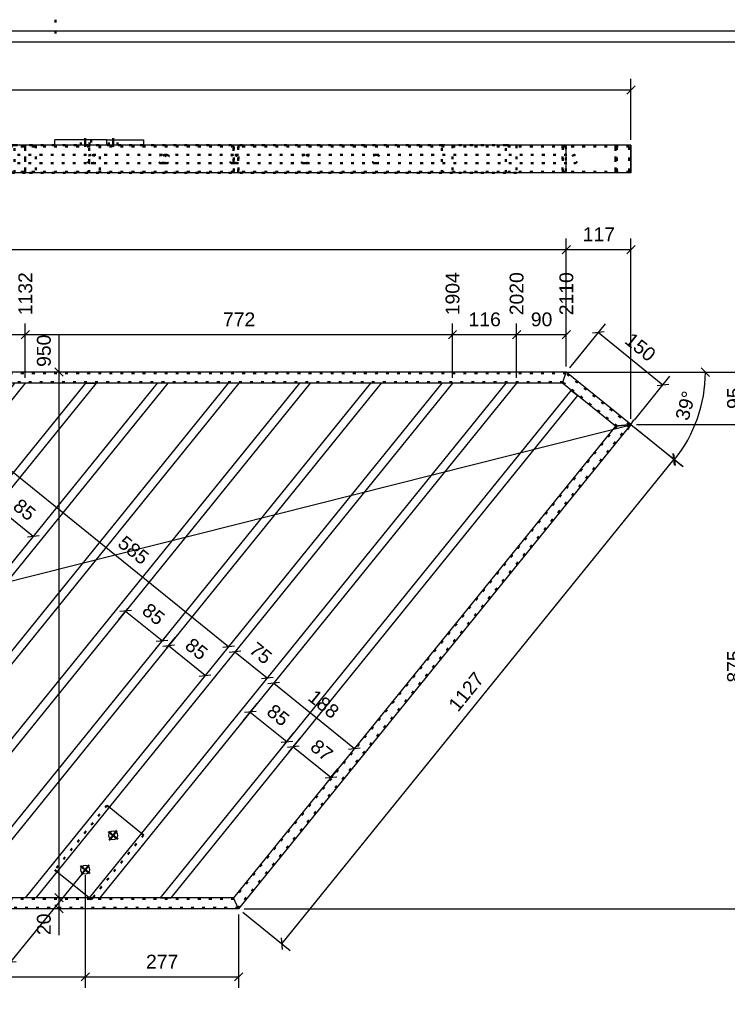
# Model space of a CAD drawing. Header units: millimetres. Extents: x -34 to 386, y -803 to -506.
# Tile 6 of 7: x 189 to 317, y -687 to -509. Entities that reach past the tile are written whole.
import ezdxf

# ---------------------------------------------------------------- set-up
doc = ezdxf.new("R2010")
doc.units = ezdxf.units.MM
doc.linetypes.add('DOT', pattern=[2, 0.5, -1.5])
doc.linetypes.add('STRICHPUNKT2', pattern=[18.5, 10, -4, 0.5, -4])
doc.layers.get('0').update_dxf_attribs({"linetype": 'CONTINUOUS'})
doc.layers.add('DIM49', color=4, linetype='CONTINUOUS')
doc.layers.add('TXT_DIM49', color=2, linetype='CONTINUOUS')
doc.layers.add('LE_ALL', color=7, linetype='CONTINUOUS', lineweight=50)
doc.styles.add('ARIAL', font='arial.ttf')

# ---------------------------------------------------------------- blocks, each defined once
blk = doc.blocks.new('DINA3_00002', base_point=(378.52, -796.13))
blk.add_line((-27.48, -513.13), (378.52, -513.13))
blk.add_lwpolyline([(-29.48, -798.13), (-29.48, -511.13), (380.52, -511.13)])
at = {"layer": 'LE_ALL', "linetype": 'DOT'}
blk.add_line((195.52, -509.13), (195.52, -513.13), dxfattribs=at)
blk = doc.blocks.new('_ZBL0013_00001')
blk.add_blockref('DINA3_00002', (378.52, -796.13))
blk = doc.blocks.new('Koker 50x20x2 EN 10219-2_00104', base_point=(77.77, -531.83))
for p, q in [((287.82, -531.83), (76.82, -531.83)), ((287.82, -536.83), (287.82, -531.83)), ((287.82, -536.83), (76.82, -536.83))]:
    blk.add_line(p, q)
at = {"layer": 'LE_ALL', "color": 3, "linetype": 'DOT'}
for p, q in [((287.75, -532.03), (76.92, -532.03)), ((287.11, -531.83), (287.11, -536.83)), ((287.18, -536.63), (287.18, -532.03)), ((287.75, -532.03), (287.75, -536.63)), ((287.75, -536.63), (76.92, -536.63))]:
    blk.add_line(p, q, dxfattribs=at)
blk = doc.blocks.new('Koker 50x20x2 EN 10219-2_00103')
blk.add_blockref('Koker 50x20x2 EN 10219-2_00104', (77.77, -531.83))
blk = doc.blocks.new('Koker 50x20x2 EN 10219-2_00106', base_point=(28.52, -532.03))
at = {"layer": 'LE_ALL', "color": 3, "linetype": 'DOT'}
for p, q in [((227.65, -536.83), (227.65, -531.83)), ((227.74, -532.03), (227.74, -536.63)), ((228.51, -536.63), (228.51, -532.03)), ((228.6, -531.83), (228.6, -536.83))]:
    blk.add_line(p, q, dxfattribs=at)
blk = doc.blocks.new('Koker 50x20x2 EN 10219-2_00105')
blk.add_blockref('Koker 50x20x2 EN 10219-2_00106', (28.52, -532.03))
blk = doc.blocks.new('_D1', base_point=(150.91, -520.33))
at = {"layer": 'DIM49', "color": 1}
for p, q in [((298.74, -522.58), (300.24, -521.08)), ((299.49, -530.83), (299.49, -519.83)), ((10, -521.83), (299.49, -521.83))]:
    blk.add_line(p, q, dxfattribs=at)
blk = doc.blocks.new('Koker 50x20x2 EN 10219-2_00108', base_point=(12.81, -531.83))
blk.add_blockref('_D1', (150.91, -520.33))
blk = doc.blocks.new('Koker 50x20x2 EN 10219-2_00107')
blk.add_blockref('Koker 50x20x2 EN 10219-2_00108', (12.81, -531.83))
blk = doc.blocks.new('Koker 50x20x2 EN 10219-2_00110', base_point=(228.6, -531.83))
blk.add_line((299.49, -531.83), (299.49, -536.83))
at = {"layer": 'LE_ALL', "color": 3, "linetype": 'DOT'}
for p, q in [((227.65, -536.83), (227.65, -531.83)), ((227.74, -532.03), (227.74, -536.63)), ((228.51, -536.63), (228.51, -532.03)), ((228.6, -531.83), (228.6, -536.83)), ((296.68, -536.83), (296.68, -531.83)), ((296.96, -532.03), (296.96, -536.63)), ((299.21, -536.63), (299.21, -532.03))]:
    blk.add_line(p, q, dxfattribs=at)
blk = doc.blocks.new('Koker 50x20x2 EN 10219-2_00109')
blk.add_blockref('Koker 50x20x2 EN 10219-2_00110', (228.6, -531.83))
blk = doc.blocks.new('Koker 50x20x2 EN 10219-2_00114', base_point=(296.68, -531.83))
for p, q in [((299.49, -531.83), (287.82, -531.83)), ((287.82, -536.83), (287.82, -531.83)), ((299.49, -536.83), (299.49, -531.83)), ((299.49, -536.83), (287.82, -536.83))]:
    blk.add_line(p, q)
at = {"layer": 'LE_ALL', "color": 3, "linetype": 'DOT'}
for p, q in [((287.11, -531.83), (287.11, -536.83)), ((287.18, -536.63), (287.18, -532.03)), ((299.21, -532.03), (287.75, -532.03)), ((287.75, -532.03), (287.75, -536.63)), ((296.68, -531.83), (296.68, -536.83)), ((296.96, -536.63), (296.96, -532.03)), ((299.21, -532.03), (299.21, -536.63)), ((299.21, -536.63), (287.75, -536.63))]:
    blk.add_line(p, q, dxfattribs=at)
blk = doc.blocks.new('Koker 50x20x2 EN 10219-2_00113')
blk.add_blockref('Koker 50x20x2 EN 10219-2_00114', (296.68, -531.83))
blk = doc.blocks.new('Massieve as 15_00117', base_point=(126.64, -535.08))
at = {"layer": 'LE_ALL', "color": 3, "linetype": 'DOT'}
for p, q in [((164.63, -533.58), (201.95, -533.58)), ((164.63, -535.08), (201.95, -535.08))]:
    blk.add_line(p, q, dxfattribs=at)
for centre, start_param, end_param in [((126.64, -534.33), 1.570796, 4.712389), ((126.64, -534.33), 4.712389, 7.853982), ((201.95, -534.33), 1.570796, 4.712389), ((201.95, -534.33), 4.712389, 7.853982)]:
    blk.add_ellipse(centre, major_axis=(0.965, 0), ratio=0.777146, start_param=start_param, end_param=end_param, dxfattribs=at)
blk = doc.blocks.new('Massieve as 15_00116')
blk.add_blockref('Massieve as 15_00117', (126.64, -535.08))
blk = doc.blocks.new('Massieve as 15_00119', base_point=(215.42, -535.08))
at = {"layer": 'LE_ALL', "color": 3, "linetype": 'DOT'}
for p, q in [((253.42, -533.58), (289.3, -533.58)), ((253.42, -535.08), (289.3, -535.08))]:
    blk.add_line(p, q, dxfattribs=at)
for centre, major_axis, ratio, start_param, end_param in [((215.42, -534.33), (0.965, 0), 0.777146, 1.570796, 4.712389), ((215.42, -534.33), (0.965, 0), 0.777146, 4.712389, 7.853982), ((289.3, -534.33), (0, -0.75), 0.777147, 3.141593, 6.283185), ((289.3, -534.33), (0, -0.75), 0.777147, 0, 3.141593)]:
    blk.add_ellipse(centre, major_axis=major_axis, ratio=ratio, start_param=start_param, end_param=end_param, dxfattribs=at)
blk = doc.blocks.new('Massieve as 15_00118')
blk.add_blockref('Massieve as 15_00119', (215.42, -535.08))
blk = doc.blocks.new('Massieve as 15_00121', base_point=(139.5, -533.58))
at = {"layer": 'LE_ALL', "color": 3, "linetype": 'DOT'}
for p, q in [((214.81, -533.58), (201.95, -533.58)), ((214.81, -535.08), (201.95, -535.08))]:
    blk.add_line(p, q, dxfattribs=at)
for centre, start_param, end_param in [((139.5, -534.33), 1.570796, 4.712389), ((139.5, -534.33), 4.712389, 7.853982), ((214.81, -534.33), 1.570796, 4.712389), ((214.81, -534.33), 4.712389, 7.853982)]:
    blk.add_ellipse(centre, major_axis=(0.965, 0), ratio=0.777146, start_param=start_param, end_param=end_param, dxfattribs=at)
blk = doc.blocks.new('Massieve as 15_00120')
blk.add_blockref('Massieve as 15_00121', (139.5, -533.58))
blk = doc.blocks.new('Massieve as 15_00123', base_point=(152.37, -533.58))
at = {"layer": 'LE_ALL', "color": 3, "linetype": 'DOT'}
for p, q in [((227.68, -533.58), (214.81, -533.58)), ((227.68, -535.08), (214.81, -535.08))]:
    blk.add_line(p, q, dxfattribs=at)
for centre, start_param, end_param in [((152.37, -534.33), 1.570796, 4.712389), ((152.37, -534.33), 4.712389, 7.853982), ((227.68, -534.33), 1.570796, 4.712389), ((227.68, -534.33), 4.712389, 7.853982)]:
    blk.add_ellipse(centre, major_axis=(0.965, 0), ratio=0.777146, start_param=start_param, end_param=end_param, dxfattribs=at)
blk = doc.blocks.new('Massieve as 15_00122')
blk.add_blockref('Massieve as 15_00123', (152.37, -533.58))
blk = doc.blocks.new('Massieve as 15_00125', base_point=(165.24, -533.58))
at = {"layer": 'LE_ALL', "color": 3, "linetype": 'DOT'}
for p, q in [((240.55, -533.58), (227.68, -533.58)), ((240.55, -535.08), (227.68, -535.08))]:
    blk.add_line(p, q, dxfattribs=at)
for centre, start_param, end_param in [((165.24, -534.33), 1.570796, 4.712389), ((165.24, -534.33), 4.712389, 7.853982), ((240.55, -534.33), 1.570796, 4.712389), ((240.55, -534.33), 4.712389, 7.853982)]:
    blk.add_ellipse(centre, major_axis=(0.965, 0), ratio=0.777146, start_param=start_param, end_param=end_param, dxfattribs=at)
blk = doc.blocks.new('Massieve as 15_00124')
blk.add_blockref('Massieve as 15_00125', (165.24, -533.58))
blk = doc.blocks.new('Massieve as 15_00127', base_point=(178.11, -533.58))
at = {"layer": 'LE_ALL', "color": 3, "linetype": 'DOT'}
for p, q in [((253.42, -533.58), (240.55, -533.58)), ((253.42, -535.08), (240.55, -535.08))]:
    blk.add_line(p, q, dxfattribs=at)
for centre, start_param, end_param in [((178.11, -534.33), 1.570796, 4.712389), ((178.11, -534.33), 4.712389, 7.853982), ((253.42, -534.33), 1.570796, 4.712389), ((253.42, -534.33), 4.712389, 7.853982)]:
    blk.add_ellipse(centre, major_axis=(0.965, 0), ratio=0.777146, start_param=start_param, end_param=end_param, dxfattribs=at)
blk = doc.blocks.new('Massieve as 15_00126')
blk.add_blockref('Massieve as 15_00127', (178.11, -533.58))
blk = doc.blocks.new('Lamellen_00115')
for name in ['Massieve as 15_00116', 'Massieve as 15_00120', 'Massieve as 15_00122', 'Massieve as 15_00124', 'Massieve as 15_00126', 'Massieve as 15_00118']:
    blk.add_blockref(name, (0, 0))
blk = doc.blocks.new('Plaatwerk D_ 10_00140', base_point=(113.18, -530.83))
for p, q in [((116.02, -530.83), (106.58, -530.83)), ((106.58, -531.83), (106.58, -530.83)), ((116.02, -531.83), (106.58, -531.83))]:
    blk.add_line(p, q)
blk.add_lwpolyline([(116.02, -531.83), (116.02, -530.83), (122.62, -530.83), (122.62, -531.83)], close=True)
at = {"layer": 'LE_ALL', "color": 3, "linetype": 'DOT'}
for p, q in [((111.28, -531.83), (111.28, -530.83)), ((112.88, -531.83), (112.88, -530.83)), ((113.18, -530.83), (113.18, -531.83)), ((116.32, -531.83), (116.32, -530.83)), ((117.92, -531.83), (117.92, -530.83))]:
    blk.add_line(p, q, dxfattribs=at)
blk = doc.blocks.new('_00142', base_point=(112.08, -532.13))
at = {"layer": 'LE_ALL', "color": 1, "linetype": 'STRICHPUNKT2'}
for p, q in [((112.08, -532.13), (112.08, -530.53)), ((117.12, -532.13), (117.12, -530.53))]:
    blk.add_line(p, q, dxfattribs=at)
blk = doc.blocks.new('_00141')
blk.add_blockref('_00142', (112.08, -532.13))
blk = doc.blocks.new('Plaatwerk D_ 10_00139')
for name, p in [('Plaatwerk D_ 10_00140', (113.18, -530.83)), ('_00141', (0, 0))]:
    blk.add_blockref(name, p)
blk = doc.blocks.new('Plaatwerk D_ 15_00144', base_point=(103.15, -531.83))
at = {"layer": 'LE_ALL', "color": 3, "linetype": 'DOT'}
for p, q in [((101.22, -536.83), (101.22, -531.83)), ((176.53, -531.83), (101.26, -531.83)), ((103.15, -531.83), (103.15, -536.83)), ((176.53, -536.83), (101.26, -536.83))]:
    blk.add_line(p, q, dxfattribs=at)
blk.add_lwpolyline([(176.53, -536.83), (176.53, -531.83), (178.46, -531.83), (178.46, -536.83)], close=True, dxfattribs=at)
blk = doc.blocks.new('Plaatwerk D_ 15_00143')
blk.add_blockref('Plaatwerk D_ 15_00144', (103.15, -531.83))
blk = doc.blocks.new('Plaatwerk D_ 15_00146', base_point=(114.73, -531.83))
at = {"layer": 'LE_ALL', "color": 3, "linetype": 'DOT'}
for p, q in [((112.8, -536.83), (112.8, -531.83)), ((114.73, -531.83), (114.73, -536.83)), ((188.11, -531.83), (178.46, -531.83)), ((188.11, -536.83), (178.46, -536.83))]:
    blk.add_line(p, q, dxfattribs=at)
blk.add_lwpolyline([(188.11, -536.83), (188.11, -531.83), (190.04, -531.83), (190.04, -536.83)], close=True, dxfattribs=at)
blk = doc.blocks.new('Plaatwerk D_ 15_00145')
blk.add_blockref('Plaatwerk D_ 15_00146', (114.73, -531.83))
blk = doc.blocks.new('Baluster_00138')
for name in ['Plaatwerk D_ 15_00143', 'Plaatwerk D_ 10_00139', 'Plaatwerk D_ 15_00145']:
    blk.add_blockref(name, (0, 0))
blk = doc.blocks.new('Plaatwerk D_ 10_00158', base_point=(201.97, -530.83))
for p, q in [((204.8, -530.83), (195.36, -530.83)), ((195.36, -531.83), (195.36, -530.83)), ((204.8, -531.83), (195.36, -531.83))]:
    blk.add_line(p, q)
blk.add_lwpolyline([(204.8, -531.83), (204.8, -530.83), (211.41, -530.83), (211.41, -531.83)], close=True)
at = {"layer": 'LE_ALL', "color": 3, "linetype": 'DOT'}
for p, q in [((200.07, -531.83), (200.07, -530.83)), ((201.67, -531.83), (201.67, -530.83)), ((201.97, -530.83), (201.97, -531.83)), ((205.11, -531.83), (205.11, -530.83)), ((206.71, -531.83), (206.71, -530.83))]:
    blk.add_line(p, q, dxfattribs=at)
blk = doc.blocks.new('_00160', base_point=(200.87, -532.13))
at = {"layer": 'LE_ALL', "color": 1, "linetype": 'STRICHPUNKT2'}
for p, q in [((200.87, -532.13), (200.87, -530.53)), ((205.91, -532.13), (205.91, -530.53))]:
    blk.add_line(p, q, dxfattribs=at)
blk = doc.blocks.new('_00159')
blk.add_blockref('_00160', (200.87, -532.13))
blk = doc.blocks.new('Plaatwerk D_ 10_00157')
for name, p in [('Plaatwerk D_ 10_00158', (201.97, -530.83)), ('_00159', (0, 0))]:
    blk.add_blockref(name, p)
blk = doc.blocks.new('Plaatwerk D_ 15_00162', base_point=(191.94, -531.83))
at = {"layer": 'LE_ALL', "color": 3, "linetype": 'DOT'}
for p, q in [((190.01, -536.83), (190.01, -531.83)), ((265.32, -531.83), (190.04, -531.83)), ((191.94, -531.83), (191.94, -536.83)), ((265.32, -536.83), (190.04, -536.83))]:
    blk.add_line(p, q, dxfattribs=at)
blk.add_lwpolyline([(265.32, -536.83), (265.32, -531.83), (267.25, -531.83), (267.25, -536.83)], close=True, dxfattribs=at)
blk = doc.blocks.new('Plaatwerk D_ 15_00161')
blk.add_blockref('Plaatwerk D_ 15_00162', (191.94, -531.83))
blk = doc.blocks.new('Plaatwerk D_ 15_00164', base_point=(203.52, -531.83))
at = {"layer": 'LE_ALL', "color": 3, "linetype": 'DOT'}
for p, q in [((201.59, -536.83), (201.59, -531.83)), ((203.52, -531.83), (203.52, -536.83)), ((276.9, -531.83), (267.25, -531.83)), ((276.9, -536.83), (267.25, -536.83))]:
    blk.add_line(p, q, dxfattribs=at)
blk.add_lwpolyline([(276.9, -536.83), (276.9, -531.83), (278.83, -531.83), (278.83, -536.83)], close=True, dxfattribs=at)
blk = doc.blocks.new('Plaatwerk D_ 15_00163')
blk.add_blockref('Plaatwerk D_ 15_00164', (203.52, -531.83))
blk = doc.blocks.new('Baluster_00156')
for name in ['Plaatwerk D_ 15_00161', 'Plaatwerk D_ 10_00157', 'Plaatwerk D_ 15_00163']:
    blk.add_blockref(name, (0, 0))
blk = doc.blocks.new('Traphek_00102')
for name in ['Koker 50x20x2 EN 10219-2_00107', 'Koker 50x20x2 EN 10219-2_00105', 'Koker 50x20x2 EN 10219-2_00103', 'Baluster_00138', 'Baluster_00156', 'Koker 50x20x2 EN 10219-2_00109', 'Koker 50x20x2 EN 10219-2_00113', 'Lamellen_00115']:
    blk.add_blockref(name, (0, 0))
blk = doc.blocks.new('00 begane grond_00101')
blk.add_blockref('Traphek_00102', (0, 0))
blk = doc.blocks.new('Duplex_00100')
blk.add_blockref('00 begane grond_00101', (0, 0))
blk = doc.blocks.new('Assen_00099')
blk.add_blockref('Duplex_00100', (0, 0))
blk = doc.blocks.new('_A3D0030_00098')
blk.add_blockref('Assen_00099', (0, 0))
blk = doc.blocks.new('_ANS0030_00097')
blk.add_blockref('_A3D0030_00098', (0, 0))
blk = doc.blocks.new('_D10', base_point=(191.29, -562.54))
at = {"layer": 'DIM49', "color": 1}
for p, q in [((190.04, -573.83), (190.04, -564.04)), ((189.29, -566.79), (190.79, -565.29)), ((76.82, -566.04), (190.04, -566.04))]:
    blk.add_line(p, q, dxfattribs=at)
at = {"layer": 'TXT_DIM49', "style": 'ARIAL'}
blk.add_text('1132', height=2.5, rotation=90.0002, dxfattribs=at).set_placement((191.29, -562.54))
blk = doc.blocks.new('_D11', base_point=(268.5, -562.54))
at = {"layer": 'DIM49', "color": 1}
for p, q in [((267.25, -573.83), (267.25, -564.04)), ((266.5, -566.79), (268, -565.29)), ((76.82, -566.04), (267.25, -566.04))]:
    blk.add_line(p, q, dxfattribs=at)
at = {"layer": 'TXT_DIM49', "style": 'ARIAL'}
blk.add_text('1904', height=2.5, rotation=90.0002, dxfattribs=at).set_placement((268.5, -562.54))
blk = doc.blocks.new('_D12', base_point=(280.08, -562.54))
at = {"layer": 'DIM49', "color": 1}
for p, q in [((278.83, -573.83), (278.83, -564.04)), ((278.08, -566.79), (279.58, -565.29)), ((76.82, -566.04), (278.83, -566.04))]:
    blk.add_line(p, q, dxfattribs=at)
at = {"layer": 'TXT_DIM49', "style": 'ARIAL'}
blk.add_text('2020', height=2.5, rotation=90.0002, dxfattribs=at).set_placement((280.08, -562.54))
blk = doc.blocks.new('_D13', base_point=(289.07, -562.54))
at = {"layer": 'DIM49', "color": 1}
for p, q in [((287.82, -571.83), (287.82, -564.04)), ((287.07, -566.79), (288.57, -565.29)), ((76.82, -566.04), (287.82, -566.04))]:
    blk.add_line(p, q, dxfattribs=at)
at = {"layer": 'TXT_DIM49', "style": 'ARIAL'}
blk.add_text('2110', height=2.5, rotation=90.0002, dxfattribs=at).set_placement((289.07, -562.54))
blk = doc.blocks.new('_D18', base_point=(181.37, -564.54))
at = {"layer": 'DIM49', "color": 1}
for p, q in [((178.46, -573.83), (178.46, -564.04)), ((190.04, -573.83), (190.04, -564.04)), ((179.21, -565.29), (177.71, -566.79)), ((189.29, -566.79), (190.79, -565.29)), ((178.46, -566.04), (190.04, -566.04))]:
    blk.add_line(p, q, dxfattribs=at)
at = {"layer": 'TXT_DIM49', "style": 'ARIAL'}
blk.add_text('116', height=2.5, dxfattribs=at).set_placement((181.37, -564.54))
blk = doc.blocks.new('_D19', base_point=(225.77, -564.54))
at = {"layer": 'DIM49', "color": 1}
for p, q in [((190.04, -573.83), (190.04, -564.04)), ((267.25, -573.83), (267.25, -564.04)), ((190.79, -565.29), (189.29, -566.79)), ((266.5, -566.79), (268, -565.29)), ((190.04, -566.04), (267.25, -566.04))]:
    blk.add_line(p, q, dxfattribs=at)
at = {"layer": 'TXT_DIM49', "style": 'ARIAL'}
blk.add_text('772', height=2.5, dxfattribs=at).set_placement((225.77, -564.54))
blk = doc.blocks.new('_D20', base_point=(270.16, -564.54))
at = {"layer": 'DIM49', "color": 1}
for p, q in [((267.25, -573.83), (267.25, -564.04)), ((278.83, -573.83), (278.83, -564.04)), ((268, -565.29), (266.5, -566.79)), ((278.08, -566.79), (279.58, -565.29)), ((267.25, -566.04), (278.83, -566.04))]:
    blk.add_line(p, q, dxfattribs=at)
at = {"layer": 'TXT_DIM49', "style": 'ARIAL'}
blk.add_text('116', height=2.5, dxfattribs=at).set_placement((270.16, -564.54))
blk = doc.blocks.new('_D21', base_point=(281.41, -564.54))
at = {"layer": 'DIM49', "color": 1}
for p, q in [((278.83, -573.83), (278.83, -564.04)), ((287.82, -571.83), (287.82, -564.04)), ((279.58, -565.29), (278.08, -566.79)), ((287.07, -566.79), (288.57, -565.29)), ((278.83, -566.04), (287.82, -566.04))]:
    blk.add_line(p, q, dxfattribs=at)
at = {"layer": 'TXT_DIM49', "style": 'ARIAL'}
blk.add_text('90', height=2.5, dxfattribs=at).set_placement((281.41, -564.54))
blk = doc.blocks.new('_D23', base_point=(309.86, -581.74))
at = {"layer": 'DIM49', "color": 1}
for p, q in [((287.82, -572.83), (314.95, -572.83)), ((313.68, -573.6), (312.22, -572.07)), ((299.49, -582.29), (308.91, -589.91)), ((307.22, -587.6), (307.49, -589.7))]:
    blk.add_line(p, q, dxfattribs=at)
blk.add_ellipse((287.82, -572.83), major_axis=(25.13, 0), ratio=1, start_param=5.602508, end_param=6.283185, dxfattribs=at)
at = {"layer": 'TXT_DIM49', "style": 'ARIAL'}
for s, p in [('°', (310.9, -578.05)), ('39', (309.86, -581.74))]:
    blk.add_text(s, height=2.5, rotation=74.2954, dxfattribs=at).set_placement(p)
blk = doc.blocks.new('_D24', base_point=(319.38, -628.94))
at = {"layer": 'DIM49', "color": 1}
for p, q in [((321.63, -583.04), (320.13, -581.54)), ((300.49, -582.29), (322.88, -582.29)), ((320.88, -669.83), (320.88, -582.29)), ((320.13, -669.08), (321.63, -670.58)), ((229.6, -669.83), (322.88, -669.83))]:
    blk.add_line(p, q, dxfattribs=at)
at = {"layer": 'TXT_DIM49', "style": 'ARIAL'}
blk.add_text('875', height=2.5, rotation=90.0002, dxfattribs=at).set_placement((319.38, -628.94))
blk = doc.blocks.new('_D25', base_point=(319.38, -579.48))
at = {"layer": 'DIM49', "color": 1}
for p, q in [((288.82, -572.83), (322.88, -572.83)), ((321.63, -573.58), (320.13, -572.08)), ((320.88, -582.29), (320.88, -572.83)), ((320.13, -581.54), (321.63, -583.04)), ((300.49, -582.29), (322.88, -582.29))]:
    blk.add_line(p, q, dxfattribs=at)
at = {"layer": 'TXT_DIM49', "style": 'ARIAL'}
blk.add_text('95', height=2.5, rotation=90.0002, dxfattribs=at).set_placement((319.38, -579.48))
blk = doc.blocks.new('Koker 50x20x2 EN 10219-2_00172', base_point=(287.75, -573.03))
for p, q in [((287.82, -572.83), (76.82, -572.83)), ((287.11, -574.83), (287.82, -572.83)), ((287.11, -574.83), (77.77, -574.83))]:
    blk.add_line(p, q)
at = {"layer": 'LE_ALL', "color": 3, "linetype": 'DOT'}
for p, q in [((287.75, -573.03), (76.92, -573.03)), ((287.18, -574.63), (77.68, -574.63))]:
    blk.add_line(p, q, dxfattribs=at)
for name, p in [('_D11', (268.5, -562.54)), ('_D10', (191.29, -562.54)), ('_D12', (280.08, -562.54)), ('_D13', (289.07, -562.54)), ('_D18', (181.37, -564.54)), ('_D19', (225.77, -564.54)), ('_D20', (270.16, -564.54)), ('_D21', (281.41, -564.54)), ('_D23', (309.86, -581.74)), ('_D25', (319.38, -579.48)), ('_D24', (319.38, -628.94))]:
    blk.add_blockref(name, p)
blk = doc.blocks.new('Koker 50x20x2 EN 10219-2_00171')
blk.add_blockref('Koker 50x20x2 EN 10219-2_00172', (287.75, -573.03))
blk = doc.blocks.new('_D27', base_point=(153.6, -680.62))
at = {"layer": 'DIM49', "color": 1}
for p, q in [((112.08, -663.76), (112.08, -684.12)), ((200.87, -663.76), (200.87, -684.12)), ((112.83, -681.37), (111.33, -682.87)), ((200.12, -682.87), (201.62, -681.37)), ((112.08, -682.12), (200.87, -682.12))]:
    blk.add_line(p, q, dxfattribs=at)
at = {"layer": 'TXT_DIM49', "style": 'ARIAL'}
blk.add_text('888', height=2.5, dxfattribs=at).set_placement((153.6, -680.62))
blk = doc.blocks.new('_D28', base_point=(211.86, -680.62))
at = {"layer": 'DIM49', "color": 1}
for p, q in [((200.87, -663.76), (200.87, -684.12)), ((228.6, -670.83), (228.6, -684.12)), ((201.62, -681.37), (200.12, -682.87)), ((227.85, -682.87), (229.35, -681.37)), ((200.87, -682.12), (228.6, -682.12))]:
    blk.add_line(p, q, dxfattribs=at)
at = {"layer": 'TXT_DIM49', "style": 'ARIAL'}
blk.add_text('277', height=2.5, dxfattribs=at).set_placement((211.86, -680.62))
blk = doc.blocks.new('_D31', base_point=(194.64, -674.57))
at = {"layer": 'DIM49', "color": 1}
for p, q in [((196.14, -674.57), (196.14, -661.83)), ((195.39, -667.08), (196.89, -668.58)), ((196.89, -670.58), (195.39, -669.08))]:
    blk.add_line(p, q, dxfattribs=at)
at = {"layer": 'TXT_DIM49', "style": 'ARIAL'}
blk.add_text('20', height=2.5, rotation=90.0002, dxfattribs=at).set_placement((194.64, -674.57))
blk = doc.blocks.new('_D32', base_point=(194.64, -571.88))
at = {"layer": 'DIM49', "color": 1}
for p, q in [((196.14, -673.83), (196.14, -566.12)), ((195.39, -572.08), (196.89, -573.58)), ((196.89, -668.58), (195.39, -667.08))]:
    blk.add_line(p, q, dxfattribs=at)
at = {"layer": 'TXT_DIM49', "style": 'ARIAL'}
blk.add_text('950', height=2.5, rotation=90.0002, dxfattribs=at).set_placement((194.64, -571.88))
blk = doc.blocks.new('Koker 50x20x2 EN 10219-2_00174', base_point=(227.74, -668.03))
for p, q in [((227.65, -667.83), (28.6, -667.83)), ((228.6, -669.83), (227.65, -667.83)), ((228.6, -669.83), (27.89, -669.83))]:
    blk.add_line(p, q)
at = {"layer": 'LE_ALL', "color": 3, "linetype": 'DOT'}
for p, q in [((227.74, -668.03), (28.52, -668.03)), ((228.51, -669.63), (27.96, -669.63))]:
    blk.add_line(p, q, dxfattribs=at)
for name, p in [('_D32', (194.64, -571.88)), ('_D31', (194.64, -674.57)), ('_D27', (153.6, -680.62)), ('_D28', (211.86, -680.62))]:
    blk.add_blockref(name, p)
blk = doc.blocks.new('Koker 50x20x2 EN 10219-2_00173')
blk.add_blockref('Koker 50x20x2 EN 10219-2_00174', (227.74, -668.03))
blk = doc.blocks.new('_D35', base_point=(178.48, -549.17))
at = {"layer": 'DIM49', "color": 1}
for p, q in [((287.82, -571.83), (287.82, -548.67)), ((76.82, -550.67), (287.82, -550.67)), ((287.07, -551.42), (288.57, -549.92))]:
    blk.add_line(p, q, dxfattribs=at)
blk = doc.blocks.new('_D36', base_point=(290.78, -549.17))
at = {"layer": 'DIM49', "color": 1}
for p, q in [((287.82, -571.83), (287.82, -548.67)), ((299.49, -581.29), (299.49, -548.67)), ((288.57, -549.92), (287.07, -551.42)), ((287.82, -550.67), (299.49, -550.67)), ((298.74, -551.42), (300.24, -549.92))]:
    blk.add_line(p, q, dxfattribs=at)
at = {"layer": 'TXT_DIM49', "style": 'ARIAL'}
blk.add_text('117', height=2.5, dxfattribs=at).set_placement((290.78, -549.17))
blk = doc.blocks.new('_D40', base_point=(150.67, -618.34))
at = {"layer": 'DIM49', "color": 1}
for p, q in [((298.96, -583.24), (300.05, -581.42)), ((10.01, -655.39), (299.5, -582.33))]:
    blk.add_line(p, q, dxfattribs=at)
blk = doc.blocks.new('Koker 50x20x2 EN 10219-2_00176', base_point=(77.68, -574.63))
for name, p in [('_D35', (178.48, -549.17)), ('_D36', (290.78, -549.17)), ('_D40', (150.67, -618.34))]:
    blk.add_blockref(name, p)
blk = doc.blocks.new('Koker 50x20x2 EN 10219-2_00175')
blk.add_blockref('Koker 50x20x2 EN 10219-2_00176', (77.68, -574.63))
blk = doc.blocks.new('_D42', base_point=(268.24, -634.39))
at = {"layer": 'DIM49', "color": 1}
for p, q in [((300.27, -582.92), (308.82, -589.84)), ((307.27, -588.58), (236.37, -676.13)), ((307.38, -589.64), (307.16, -587.53)), ((229.38, -670.46), (237.93, -677.39)), ((236.26, -675.07), (236.48, -677.18))]:
    blk.add_line(p, q, dxfattribs=at)
at = {"layer": 'TXT_DIM49', "style": 'ARIAL'}
blk.add_text('1127', height=2.5, rotation=50.999, dxfattribs=at).set_placement((268.24, -634.39))
blk = doc.blocks.new('Koker 50x20x2 EN 10219-2_00178', base_point=(299.21, -582.32))
for p, q in [((296.68, -582.58), (227.65, -667.83)), ((299.49, -582.29), (228.6, -669.83)), ((299.49, -582.29), (296.68, -582.58)), ((228.6, -669.83), (227.65, -667.83))]:
    blk.add_line(p, q)
at = {"layer": 'LE_ALL', "color": 3, "linetype": 'DOT'}
for p, q in [((296.96, -582.55), (227.74, -668.03)), ((299.21, -582.32), (228.51, -669.63))]:
    blk.add_line(p, q, dxfattribs=at)
blk.add_blockref('_D42', (268.24, -634.39))
blk = doc.blocks.new('Koker 50x20x2 EN 10219-2_00177')
blk.add_blockref('Koker 50x20x2 EN 10219-2_00178', (299.21, -582.32))
blk = doc.blocks.new('Koker 50x20x2 EN 10219-2_00182', base_point=(296.96, -582.55))
for p, q in [((287.11, -574.83), (287.82, -572.83)), ((299.49, -582.29), (287.82, -572.83)), ((296.68, -582.58), (287.11, -574.83)), ((296.68, -582.58), (299.49, -582.29))]:
    blk.add_line(p, q)
at = {"layer": 'LE_ALL', "color": 3, "linetype": 'DOT'}
for p, q in [((299.21, -582.32), (287.75, -573.03)), ((296.96, -582.55), (287.18, -574.63))]:
    blk.add_line(p, q, dxfattribs=at)
blk = doc.blocks.new('Koker 50x20x2 EN 10219-2_00181')
blk.add_blockref('Koker 50x20x2 EN 10219-2_00182', (296.96, -582.55))
blk = doc.blocks.new('_D49', base_point=(187.61, -597.43))
at = {"layer": 'DIM49', "color": 1}
for p, q in [((185.91, -597.02), (183.8, -597.24)), ((184.86, -597.13), (191.46, -602.48)), ((190.41, -602.59), (192.52, -602.37))]:
    blk.add_line(p, q, dxfattribs=at)
at = {"layer": 'TXT_DIM49', "style": 'ARIAL'}
blk.add_text('85', height=2.5, rotation=320.9988, dxfattribs=at).set_placement((187.61, -597.43))
blk = doc.blocks.new('Massieve as 15_00185', base_point=(200.98, -574.83))
for p, q in [((125.67, -667.83), (200.98, -574.83)), ((127.6, -667.83), (202.91, -574.83)), ((200.98, -574.83), (202.91, -574.83)), ((125.67, -667.83), (127.6, -667.83))]:
    blk.add_line(p, q)
blk.add_blockref('_D49', (187.61, -597.43))
blk = doc.blocks.new('Massieve as 15_00184')
blk.add_blockref('Massieve as 15_00185', (200.98, -574.83))
blk = doc.blocks.new('_D50', base_point=(241.33, -640.93))
at = {"layer": 'DIM49', "color": 1}
for p, q in [((239.53, -640.44), (237.43, -640.66)), ((237.7, -641.52), (239.74, -639)), ((238.48, -640.55), (245.28, -646.06)), ((244.23, -646.17), (246.33, -645.95)), ((245.28, -646.06), (246.54, -644.51))]:
    blk.add_line(p, q, dxfattribs=at)
at = {"layer": 'TXT_DIM49', "style": 'ARIAL'}
blk.add_text('87', height=2.5, rotation=320.9988, dxfattribs=at).set_placement((241.33, -640.93))
blk = doc.blocks.new('Massieve as 15_00187', base_point=(288.72, -576.13))
for p, q in [((214.46, -667.83), (288.72, -576.13)), ((288.72, -576.13), (289.88, -577.08)), ((216.39, -667.83), (289.88, -577.08)), ((214.46, -667.83), (216.39, -667.83))]:
    blk.add_line(p, q)
blk.add_blockref('_D50', (241.33, -640.93))
blk = doc.blocks.new('Massieve as 15_00186')
blk.add_blockref('Massieve as 15_00187', (288.72, -576.13))
blk = doc.blocks.new('Massieve as 15_00189', base_point=(140.47, -667.83))
for p, q in [((213.85, -574.83), (138.54, -667.83)), ((215.78, -574.83), (140.47, -667.83)), ((215.78, -574.83), (213.85, -574.83)), ((140.47, -667.83), (138.54, -667.83))]:
    blk.add_line(p, q)
blk = doc.blocks.new('Massieve as 15_00188')
blk.add_blockref('Massieve as 15_00189', (140.47, -667.83))
blk = doc.blocks.new('Massieve as 15_00191', base_point=(153.34, -667.83))
for p, q in [((226.72, -574.83), (151.41, -667.83)), ((228.65, -574.83), (153.34, -667.83)), ((228.65, -574.83), (226.72, -574.83)), ((153.34, -667.83), (151.41, -667.83))]:
    blk.add_line(p, q)
blk = doc.blocks.new('Massieve as 15_00190')
blk.add_blockref('Massieve as 15_00191', (153.34, -667.83))
blk = doc.blocks.new('_D51', base_point=(210.93, -616.31))
at = {"layer": 'DIM49', "color": 1}
for p, q in [((208.54, -615.56), (206.91, -617.56)), ((209.23, -615.9), (207.12, -616.12)), ((208.17, -616.01), (214.78, -621.36)), ((215.54, -620.41), (213.52, -622.91)), ((213.72, -621.47), (215.83, -621.25))]:
    blk.add_line(p, q, dxfattribs=at)
at = {"layer": 'TXT_DIM49', "style": 'ARIAL'}
blk.add_text('85', height=2.5, rotation=320.9988, dxfattribs=at).set_placement((210.93, -616.31))
blk = doc.blocks.new('Massieve as 15_00193', base_point=(166.2, -667.83))
for p, q in [((239.58, -574.83), (164.27, -667.83)), ((241.51, -574.83), (166.2, -667.83)), ((241.51, -574.83), (239.58, -574.83)), ((166.2, -667.83), (164.27, -667.83))]:
    blk.add_line(p, q)
blk.add_blockref('_D51', (210.93, -616.31))
blk = doc.blocks.new('Massieve as 15_00192')
blk.add_blockref('Massieve as 15_00193', (166.2, -667.83))
blk = doc.blocks.new('Massieve as 15_00195', base_point=(179.07, -667.83))
for p, q in [((252.45, -574.83), (177.14, -667.83)), ((254.38, -574.83), (179.07, -667.83)), ((254.38, -574.83), (252.45, -574.83)), ((179.07, -667.83), (177.14, -667.83))]:
    blk.add_line(p, q)
blk = doc.blocks.new('Massieve as 15_00194')
blk.add_blockref('Massieve as 15_00195', (179.07, -667.83))
blk = doc.blocks.new('Lamellen_00183')
for name in ['Massieve as 15_00184', 'Massieve as 15_00188', 'Massieve as 15_00190', 'Massieve as 15_00192', 'Massieve as 15_00194', 'Massieve as 15_00186']:
    blk.add_blockref(name, (0, 0))
blk = doc.blocks.new('_D54', base_point=(128.28, -653.3))
at = {"layer": 'DIM49', "color": 1}
for p, q in [((132.56, -658.7), (117.52, -646.52)), ((117.75, -655.77), (123.44, -648.74)), ((121.13, -650.41), (123.24, -650.19)), ((126.15, -652.55), (124.04, -652.77))]:
    blk.add_line(p, q, dxfattribs=at)
at = {"layer": 'TXT_DIM49', "style": 'ARIAL'}
blk.add_text('37,5', height=2.5, rotation=320.9988, dxfattribs=at).set_placement((128.28, -653.3))
blk = doc.blocks.new('_D55', base_point=(112.74, -640.72))
at = {"layer": 'DIM49', "color": 1}
for p, q in [((126.84, -654.07), (111.79, -641.88)), ((117.75, -655.77), (123.44, -648.74)), ((118.21, -648.05), (120.32, -647.83)), ((123.24, -650.19), (121.13, -650.41))]:
    blk.add_line(p, q, dxfattribs=at)
at = {"layer": 'TXT_DIM49', "style": 'ARIAL'}
blk.add_text('37,5', height=2.5, rotation=320.9988, dxfattribs=at).set_placement((112.74, -640.72))
blk = doc.blocks.new('_D56', base_point=(104.11, -654.87))
at = {"layer": 'DIM49', "color": 1}
for p, q in [((111.81, -647.74), (102.37, -659.4)), ((115.24, -650.52), (110.25, -646.48)), ((111.92, -648.8), (111.7, -646.69)), ((105.8, -662.18), (100.81, -658.14)), ((102.26, -658.35), (102.48, -660.46))]:
    blk.add_line(p, q, dxfattribs=at)
at = {"layer": 'TXT_DIM49', "style": 'ARIAL'}
blk.add_text('150', height=2.5, rotation=50.999, dxfattribs=at).set_placement((104.11, -654.87))
blk = doc.blocks.new('_D57', base_point=(97.7, -662.78))
at = {"layer": 'DIM49', "color": 1}
for p, q in [((105.8, -662.18), (100.81, -658.14)), ((102.48, -660.46), (102.26, -658.35)), ((102.37, -659.4), (97.79, -665.05)), ((100.45, -667.21), (96.24, -663.8)), ((97.68, -664), (97.9, -666.11))]:
    blk.add_line(p, q, dxfattribs=at)
at = {"layer": 'TXT_DIM49', "style": 'ARIAL'}
blk.add_text('73', height=2.5, rotation=50.999, dxfattribs=at).set_placement((97.7, -662.78))
blk = doc.blocks.new('_D58', base_point=(155.35, -651.59))
at = {"layer": 'DIM49', "color": 1}
for p, q in [((117.75, -655.77), (135, -634.46)), ((134.8, -635.91), (132.69, -636.13)), ((133.74, -636.02), (187.37, -679.44)), ((200.24, -663.54), (186.11, -681)), ((186.31, -679.55), (188.42, -679.33))]:
    blk.add_line(p, q, dxfattribs=at)
at = {"layer": 'TXT_DIM49', "style": 'ARIAL'}
blk.add_text('690', height=2.5, rotation=320.9988, dxfattribs=at).set_placement((155.35, -651.59))
blk = doc.blocks.new('Plaatwerk D_ 10_00208', base_point=(117.74, -657.05))
for p, q in [((122.24, -656.19), (116.41, -651.47)), ((112.78, -667.83), (106.97, -663.12))]:
    blk.add_line(p, q)
for centre in [(117.12, -656.55), (112.08, -662.76)]:
    blk.add_circle(centre, 0.8)
at = {"layer": 'LE_ALL', "color": 3, "linetype": 'DOT'}
for p, q in [((116.02, -651.15), (106.58, -662.81)), ((116.41, -651.47), (116.02, -651.15)), ((122.62, -656.5), (113.45, -667.83)), ((106.97, -663.12), (106.58, -662.81)), ((113.45, -667.83), (113.18, -668.16))]:
    blk.add_line(p, q, dxfattribs=at)
for points in [[(122.62, -656.5), (122.24, -656.19)], [(113.18, -668.16), (112.78, -667.83)]]:
    blk.add_lwpolyline(points, dxfattribs=at)
for name, p in [('_D58', (155.35, -651.59)), ('_D55', (112.74, -640.72)), ('_D56', (104.11, -654.87)), ('_D54', (128.28, -653.3)), ('_D57', (97.7, -662.78))]:
    blk.add_blockref(name, p)
blk = doc.blocks.new('_00210', base_point=(112.08, -662.76))
at = {"layer": 'LE_ALL', "color": 1, "linetype": 'STRICHPUNKT2'}
for p, q in [((117.12, -656.55), (116.26, -655.85)), ((117.12, -656.55), (116.26, -655.85)), ((117.12, -656.55), (116.43, -657.4)), ((117.12, -656.55), (116.43, -657.4)), ((117.12, -656.55), (117.81, -655.69)), ((117.12, -656.55), (117.81, -655.69)), ((117.12, -656.55), (117.97, -657.24)), ((117.12, -656.55), (117.97, -657.24)), ((112.08, -662.76), (112.78, -661.91)), ((112.08, -662.76), (112.78, -661.91)), ((112.08, -662.76), (111.23, -662.07)), ((112.08, -662.76), (111.23, -662.07)), ((112.08, -662.76), (111.39, -663.62)), ((112.08, -662.76), (111.39, -663.62)), ((112.08, -662.76), (112.94, -663.46)), ((112.08, -662.76), (112.94, -663.46))]:
    blk.add_line(p, q, dxfattribs=at)
blk = doc.blocks.new('_00209')
blk.add_blockref('_00210', (112.08, -662.76))
blk = doc.blocks.new('Plaatwerk D_ 10_00207')
for name, p in [('Plaatwerk D_ 10_00208', (117.74, -657.05)), ('_00209', (0, 0))]:
    blk.add_blockref(name, p)
blk = doc.blocks.new('_D59', base_point=(176.69, -579.94))
at = {"layer": 'DIM49', "color": 1}
for p, q in [((175.37, -579.84), (173.26, -580.06)), ((174.32, -579.95), (180.15, -584.67)), ((179.09, -584.78), (181.2, -584.56))]:
    blk.add_line(p, q, dxfattribs=at)
at = {"layer": 'TXT_DIM49', "style": 'ARIAL'}
blk.add_text('75', height=2.5, rotation=320.9988, dxfattribs=at).set_placement((176.69, -579.94))
blk = doc.blocks.new('_D60', base_point=(115.18, -675.91))
at = {"layer": 'DIM49', "color": 1}
for p, q in [((112.86, -663.39), (123.1, -671.69)), ((102, -668.46), (116.32, -680.06)), ((114.77, -678.8), (121.55, -670.43)), ((121.66, -671.48), (121.44, -669.37)), ((114.66, -677.75), (114.88, -679.86))]:
    blk.add_line(p, q, dxfattribs=at)
at = {"layer": 'TXT_DIM49', "style": 'ARIAL'}
blk.add_text('108', height=2.5, rotation=50.999, dxfattribs=at).set_placement((115.18, -675.91))
blk = doc.blocks.new('_D61', base_point=(121.69, -667.87))
at = {"layer": 'DIM49', "color": 1}
for p, q in [((117.9, -657.18), (128.14, -665.47)), ((112.86, -663.39), (123.1, -671.69)), ((126.69, -665.27), (126.47, -663.16)), ((121.55, -670.43), (126.58, -664.21)), ((121.44, -669.37), (121.66, -671.48))]:
    blk.add_line(p, q, dxfattribs=at)
at = {"layer": 'TXT_DIM49', "style": 'ARIAL'}
blk.add_text('80', height=2.5, rotation=50.999, dxfattribs=at).set_placement((121.69, -667.87))
blk = doc.blocks.new('Plaatwerk D_ 15_00212', base_point=(176.53, -574.83))
for p, q in [((176.53, -574.83), (101.22, -667.83)), ((178.46, -574.83), (103.15, -667.83)), ((178.46, -574.83), (176.53, -574.83)), ((103.15, -667.83), (101.22, -667.83))]:
    blk.add_line(p, q)
for name, p in [('_D59', (176.69, -579.94)), ('_D61', (121.69, -667.87)), ('_D60', (115.18, -675.91))]:
    blk.add_blockref(name, p)
blk = doc.blocks.new('Plaatwerk D_ 15_00211')
blk.add_blockref('Plaatwerk D_ 15_00212', (176.53, -574.83))
blk = doc.blocks.new('_D62', base_point=(179.84, -591.14))
at = {"layer": 'DIM49', "color": 1}
for p, q in [((178.19, -589.47), (175.83, -592.39)), ((178.14, -590.73), (176.03, -590.95)), ((177.09, -590.84), (183.69, -596.19)), ((184.51, -595.17), (182.43, -597.74)), ((182.64, -596.3), (184.75, -596.07))]:
    blk.add_line(p, q, dxfattribs=at)
at = {"layer": 'TXT_DIM49', "style": 'ARIAL'}
blk.add_text('85', height=2.5, rotation=320.9988, dxfattribs=at).set_placement((179.84, -591.14))
blk = doc.blocks.new('_D63', base_point=(206.56, -604.13))
at = {"layer": 'DIM49', "color": 1}
for p, q in [((182.37, -585.5), (180.26, -585.73)), ((181.31, -585.62), (226.78, -622.43)), ((225.72, -622.54), (227.83, -622.32))]:
    blk.add_line(p, q, dxfattribs=at)
at = {"layer": 'TXT_DIM49', "style": 'ARIAL'}
blk.add_text('585', height=2.5, rotation=320.9988, dxfattribs=at).set_placement((206.56, -604.13))
blk = doc.blocks.new('Plaatwerk D_ 15_00214', base_point=(188.11, -574.83))
for p, q in [((188.11, -574.83), (112.8, -667.83)), ((190.04, -574.83), (114.73, -667.83)), ((190.04, -574.83), (188.11, -574.83)), ((114.73, -667.83), (112.8, -667.83))]:
    blk.add_line(p, q)
for name, p in [('_D63', (206.56, -604.13)), ('_D62', (179.84, -591.14))]:
    blk.add_blockref(name, p)
blk = doc.blocks.new('Plaatwerk D_ 15_00213')
blk.add_blockref('Plaatwerk D_ 15_00214', (188.11, -574.83))
blk = doc.blocks.new('Baluster_00206')
for name in ['Plaatwerk D_ 15_00211', 'Plaatwerk D_ 15_00213', 'Plaatwerk D_ 10_00207']:
    blk.add_blockref(name, (0, 0))
blk = doc.blocks.new('Plaatwerk D_ 10_00226', base_point=(206.53, -657.05))
for p, q in [((211.02, -656.19), (205.19, -651.47)), ((201.57, -667.83), (195.75, -663.12))]:
    blk.add_line(p, q)
for centre in [(205.91, -656.55), (200.87, -662.76)]:
    blk.add_circle(centre, 0.8)
at = {"layer": 'LE_ALL', "color": 3, "linetype": 'DOT'}
for p, q in [((204.8, -651.15), (195.36, -662.81)), ((205.19, -651.47), (204.8, -651.15)), ((211.41, -656.5), (202.23, -667.83)), ((195.75, -663.12), (195.36, -662.81)), ((202.23, -667.83), (201.97, -668.16))]:
    blk.add_line(p, q, dxfattribs=at)
for points in [[(211.41, -656.5), (211.02, -656.19)], [(201.97, -668.16), (201.57, -667.83)]]:
    blk.add_lwpolyline(points, dxfattribs=at)
blk = doc.blocks.new('_00228', base_point=(200.87, -662.76))
at = {"layer": 'LE_ALL', "color": 1, "linetype": 'STRICHPUNKT2'}
for p, q in [((205.91, -656.55), (205.05, -655.85)), ((205.91, -656.55), (205.05, -655.85)), ((205.91, -656.55), (205.21, -657.4)), ((205.91, -656.55), (205.21, -657.4)), ((205.91, -656.55), (206.6, -655.69)), ((205.91, -656.55), (206.6, -655.69)), ((205.91, -656.55), (206.76, -657.24)), ((205.91, -656.55), (206.76, -657.24)), ((200.87, -662.76), (201.56, -661.91)), ((200.87, -662.76), (201.56, -661.91)), ((200.87, -662.76), (200.02, -662.07)), ((200.87, -662.76), (200.02, -662.07)), ((200.87, -662.76), (200.18, -663.62)), ((200.87, -662.76), (200.18, -663.62)), ((200.87, -662.76), (201.73, -663.46)), ((200.87, -662.76), (201.73, -663.46))]:
    blk.add_line(p, q, dxfattribs=at)
blk = doc.blocks.new('_00227')
blk.add_blockref('_00228', (200.87, -662.76))
blk = doc.blocks.new('Plaatwerk D_ 10_00225')
for name, p in [('Plaatwerk D_ 10_00226', (206.53, -657.05)), ('_00227', (0, 0))]:
    blk.add_blockref(name, p)
blk = doc.blocks.new('_D70', base_point=(218.7, -622.6))
at = {"layer": 'DIM49', "color": 1}
for p, q in [((215.59, -622.74), (217.2, -620.75)), ((217, -622.19), (214.89, -622.41)), ((222.55, -627.65), (215.94, -622.3)), ((221.49, -627.76), (223.6, -627.54))]:
    blk.add_line(p, q, dxfattribs=at)
at = {"layer": 'TXT_DIM49', "style": 'ARIAL'}
blk.add_text('85', height=2.5, rotation=320.9988, dxfattribs=at).set_placement((218.7, -622.6))
blk = doc.blocks.new('_D71', base_point=(230.31, -623.36))
at = {"layer": 'DIM49', "color": 1}
for p, q in [((229, -623.26), (226.89, -623.49)), ((227.94, -623.37), (233.77, -628.09)), ((232.72, -628.2), (234.83, -627.98))]:
    blk.add_line(p, q, dxfattribs=at)
at = {"layer": 'TXT_DIM49', "style": 'ARIAL'}
blk.add_text('75', height=2.5, rotation=320.9988, dxfattribs=at).set_placement((230.31, -623.36))
blk = doc.blocks.new('Plaatwerk D_ 15_00230', base_point=(265.32, -574.83))
for p, q in [((265.32, -574.83), (190.01, -667.83)), ((267.25, -574.83), (191.94, -667.83)), ((267.25, -574.83), (265.32, -574.83)), ((191.94, -667.83), (190.01, -667.83))]:
    blk.add_line(p, q)
for name, p in [('_D70', (218.7, -622.6)), ('_D71', (230.31, -623.36))]:
    blk.add_blockref(name, p)
blk = doc.blocks.new('Plaatwerk D_ 15_00229')
blk.add_blockref('Plaatwerk D_ 15_00230', (265.32, -574.83))
blk = doc.blocks.new('_D72', base_point=(233.46, -634.56))
at = {"layer": 'DIM49', "color": 1}
for p, q in [((229.43, -635.84), (231.97, -632.71)), ((231.76, -634.15), (229.65, -634.37)), ((230.71, -634.26), (237.31, -639.61)), ((235.66, -641.66), (238.57, -638.05)), ((236.26, -639.72), (238.37, -639.5))]:
    blk.add_line(p, q, dxfattribs=at)
at = {"layer": 'TXT_DIM49', "style": 'ARIAL'}
blk.add_text('85', height=2.5, rotation=320.9988, dxfattribs=at).set_placement((233.46, -634.56))
blk = doc.blocks.new('_D73', base_point=(240.93, -631.96))
at = {"layer": 'DIM49', "color": 1}
for p, q in [((235.99, -628.93), (233.88, -629.15)), ((234.94, -629.04), (249.51, -640.84)), ((248.45, -640.95), (250.56, -640.73))]:
    blk.add_line(p, q, dxfattribs=at)
at = {"layer": 'TXT_DIM49', "style": 'ARIAL'}
blk.add_text('188', height=2.5, rotation=320.9988, dxfattribs=at).set_placement((240.93, -631.96))
blk = doc.blocks.new('Plaatwerk D_ 15_00232', base_point=(276.9, -574.83))
for p, q in [((276.9, -574.83), (201.59, -667.83)), ((278.83, -574.83), (203.52, -667.83)), ((278.83, -574.83), (276.9, -574.83)), ((203.52, -667.83), (201.59, -667.83))]:
    blk.add_line(p, q)
for name, p in [('_D73', (240.93, -631.96)), ('_D72', (233.46, -634.56))]:
    blk.add_blockref(name, p)
blk = doc.blocks.new('Plaatwerk D_ 15_00231')
blk.add_blockref('Plaatwerk D_ 15_00232', (276.9, -574.83))
blk = doc.blocks.new('Baluster_00224')
for name in ['Plaatwerk D_ 15_00229', 'Plaatwerk D_ 15_00231', 'Plaatwerk D_ 10_00225']:
    blk.add_blockref(name, (0, 0))
blk = doc.blocks.new('Traphek_00170')
for name in ['Koker 50x20x2 EN 10219-2_00175', 'Koker 50x20x2 EN 10219-2_00171', 'Koker 50x20x2 EN 10219-2_00173', 'Koker 50x20x2 EN 10219-2_00181', 'Lamellen_00183', 'Baluster_00206', 'Baluster_00224', 'Koker 50x20x2 EN 10219-2_00177']:
    blk.add_blockref(name, (0, 0))
blk = doc.blocks.new('00 begane grond_00169')
blk.add_blockref('Traphek_00170', (0, 0))
blk = doc.blocks.new('Duplex_00168')
blk.add_blockref('00 begane grond_00169', (0, 0))
blk = doc.blocks.new('Assen_00167')
blk.add_blockref('Duplex_00168', (0, 0))
blk = doc.blocks.new('_A3D0031_00166')
blk.add_blockref('Assen_00167', (0, 0))
blk = doc.blocks.new('_D48', base_point=(298.16, -567.43))
at = {"layer": 'DIM49', "color": 1}
for p, q in [((288.45, -572.06), (294.88, -564.12)), ((294.67, -565.57), (292.56, -565.79)), ((293.62, -565.68), (305.29, -575.13)), ((300.12, -581.51), (306.55, -573.58)), ((304.24, -575.24), (306.35, -575.02))]:
    blk.add_line(p, q, dxfattribs=at)
at = {"layer": 'TXT_DIM49', "style": 'ARIAL'}
blk.add_text('150', height=2.5, rotation=320.9988, dxfattribs=at).set_placement((298.16, -567.43))
blk = doc.blocks.new('_ANS0031_00165')
for name, p in [('_A3D0031_00166', (0, 0)), ('_D48', (298.16, -567.43))]:
    blk.add_blockref(name, p)

msp = doc.modelspace()

# ---------------------------------------------------------------- block references
for name in ['_ZBL0013_00001', '_ANS0030_00097', '_ANS0031_00165']:
    msp.add_blockref(name, (0, 0))

doc.saveas('drawing.dxf')
